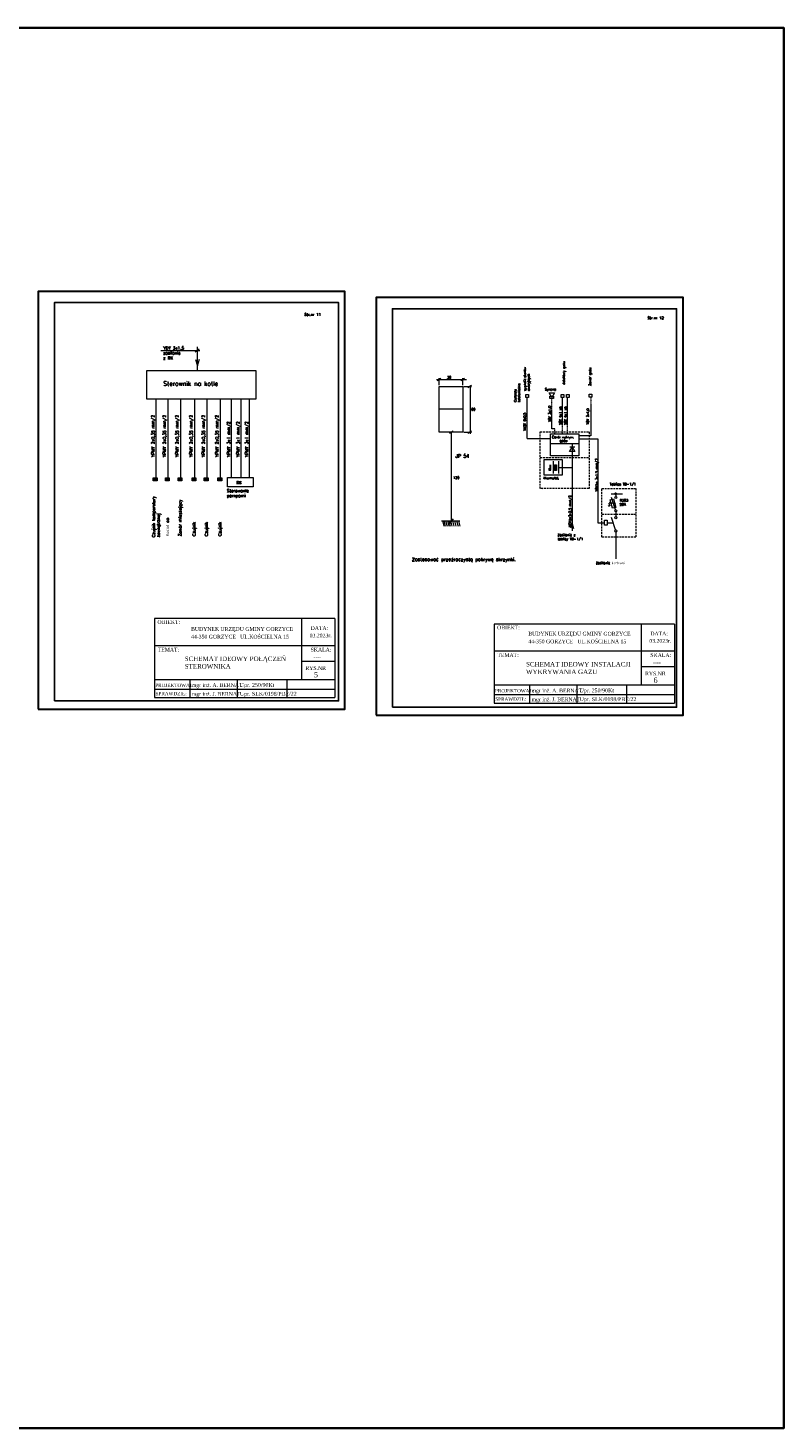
# Model space of a CAD drawing. Header units: millimetres. Extents: x 599892 to 1424040, y -105982 to -25022.
# Tile 25 of 25: x 608587 to 613563, y -34239 to -25022. Entities that reach past the tile are written whole.
import ezdxf
from ezdxf.enums import TextEntityAlignment as Align

# ---------------------------------------------------------------- set-up
doc = ezdxf.new("R2010")
doc.units = ezdxf.units.MM
doc.header["$MEASUREMENT"] = 0
doc.linetypes.add('CENTER', pattern=[0.6, 0.375, -0.075, 0.075, -0.075])
doc.linetypes.add('DASHED', pattern=[19.05, 12.7, -6.35])
doc.layers.get('0').update_dxf_attribs({"lineweight": 25})
doc.layers.add('!!Nie drukuj', color=5, linetype='Continuous', lineweight=30, plot=False)
for name, color, linetype, lineweight in [('ODGROMOWA', 1, 'Continuous', 25), ('schemat', 7, 'Continuous', 20), ('TABELKA', 7, 'Continuous', 25)]:
    doc.layers.add(name, color=color, linetype=linetype, lineweight=lineweight)
doc.styles.add('ROMANC', font='romanc')
doc.styles.add('ROMANT', font='romant')
doc.styles.add('TABELKA', font='TIMES.TTF')

msp = doc.modelspace()

# ---------------------------------------------------------------- hatches: boundary and pattern name
at = {"layer": 'schemat'}
for points in [[(609411.7, -28004.1), (609411.7, -27983.3), (609437.8, -27983.3), (609437.8, -28004.1)], [(609490.9, -28004.1), (609490.9, -27983.3), (609516.9, -27983.3), (609516.9, -28004.1)], [(609574.4, -28004.1), (609574.4, -27983.3), (609600.5, -27983.3), (609600.5, -28004.1)], [(609666.5, -28004.1), (609666.5, -27983.3), (609692.5, -27983.3), (609692.5, -28004.1)], [(609747.5, -28004.1), (609747.5, -27983.3), (609773.5, -27983.3), (609773.5, -28004.1)], [(609836.1, -28004.1), (609836.1, -27983.3), (609862.1, -27983.3), (609862.1, -28004.1)]]:
    msp.add_hatch(color=256, dxfattribs=at).paths.add_polyline_path(points)
h = msp.add_hatch(color=256, dxfattribs=at)
edge = h.paths.add_edge_path()
edge.add_ellipse((612454.1, -28088.3), major_axis=(4.47, 0), ratio=1, start_angle=0, end_angle=360)

# ---------------------------------------------------------------- linework, layer by layer
at = {"layer": '!!Nie drukuj', "color": 5, "linetype": 'Continuous', "lineweight": 30}
for points in [[(608653.2, -29506.3), (610673.2, -29506.3), (610673.2, -26756.3), (608653.2, -26756.3)], [(610878.4, -29547), (612898.4, -29547), (612898.4, -26797), (610878.4, -26797)]]:
    msp.add_lwpolyline(points, close=True, dxfattribs=at)
at = {"color": 0, "linetype": 'Continuous', "lineweight": 20}
for p, q in [((610606.3, -28910.3), (609419.3, -28910.3)), ((609419.3, -28910.3), (609419.3, -29429.9)), ((610386.3, -28910.3), (610386.3, -29313)), ((610606.3, -28910.3), (610606.3, -29429.9)), ((612842.1, -28946.3), (611655.1, -28946.3)), ((611655.1, -28946.3), (611655.1, -29465.9)), ((612622.1, -28946.3), (612622.1, -29348.9)), ((612842.1, -28946.3), (612842.1, -29465.9)), ((610606.3, -29089.7), (609419.3, -29089.7)), ((610606.3, -29192.4), (610386.3, -29192.4)), ((612842.1, -29125.7), (611655.1, -29125.7)), ((612842.1, -29228.3), (612622.1, -29228.3)), ((610606.3, -29312.8), (609419.3, -29312.8)), ((610487.6, -29312.8), (609419.3, -29312.8)), ((610605.8, -29376.8), (609419.3, -29376.8)), ((609652, -29312.8), (609652, -29429.9)), ((609964.1, -29312.8), (609964.1, -29429.9)), ((610291, -29312.8), (610291, -29429.9)), ((612842.1, -29348.7), (611655.1, -29348.7)), ((612723.4, -29348.7), (611655.1, -29348.7)), ((611887.8, -29348.7), (611887.8, -29465.9)), ((612199.9, -29348.7), (612199.9, -29465.9)), ((612526.8, -29348.7), (612526.8, -29465.9)), ((609419.3, -29429.9), (610606.3, -29429.9)), ((612841.6, -29412.7), (611655.1, -29412.7)), ((611655.1, -29465.9), (612842.1, -29465.9))]:
    msp.add_line(p, q, dxfattribs=at)
at = {"layer": 'ODGROMOWA', "linetype": 'Continuous', "lineweight": 35}
msp.add_lwpolyline([(599892.2, -25022.1), (613562.7, -25022.1), (613562.7, -34238.8), (599892.2, -34238.8)], close=True, dxfattribs=at)
at = {"layer": 'schemat', "color": 7, "linetype": 'Continuous'}
for p, q in [((609461.1, -27144.4), (609718.6, -27144.4)), ((609687.4, -27154.8), (609713.4, -27134)), ((609703, -27277), (609703, -27121)), ((609690, -27204.2), (609703, -27245.8)), ((609703, -27245.8), (609716, -27201.6)), ((611275, -27335.7), (611473, -27335.7)), ((611303, -27328.7), (611279.7, -27345)), ((611293.6, -27373), (611293.6, -27326.4)), ((611459, -27328.7), (611435.7, -27345)), ((611449.7, -27373), (611449.7, -27326.4)), ((611454.4, -27382.3), (611505.6, -27382.3)), ((611505.6, -27375.3), (611482.3, -27391.6)), ((611496.3, -27375.3), (611496.3, -27694.5)), ((609427.3, -27468.4), (609427.3, -27980.7)), ((609506.5, -27468.4), (609506.5, -27980.7)), ((609590.1, -27468.4), (609590.1, -27980.7)), ((609682.1, -27468.4), (609682.1, -27980.7)), ((609763.1, -27468.4), (609763.1, -27980.7)), ((609851.7, -27468.4), (609851.7, -27980.7)), ((609924.5, -27468.3), (609924.5, -27980.7)), ((609988.3, -27468.3), (609988.3, -27980.7)), ((610043.1, -27468.3), (610043.1, -27980.7)), ((611293.6, -27529.1), (611449.7, -27529.1)), ((611384.5, -27675.8), (611361.2, -27692.1)), ((611372.3, -27683.9), (611372.3, -28266.5)), ((611454.4, -27682.8), (611505.6, -27682.8)), ((611505.6, -27675.8), (611482.3, -27692.1)), ((612026.4, -27837.7), (612026.4, -27694.9)), ((612026.4, -27694.9), (612212.1, -27694.9)), ((612212.1, -27694.9), (612212.1, -27837.7)), ((612026.4, -27757.7), (612214.9, -27757.7)), ((612151.9, -27810.5), (612169.2, -27780.5)), ((612186.5, -27810.5), (612151.9, -27810.5)), ((612152.1, -27780.5), (612186.4, -27780.5)), ((612168, -27759.2), (612168, -28331.8)), ((612169.2, -27780.5), (612186.5, -27810.5)), ((612212.1, -27837.7), (612026.4, -27837.7)), ((612043.6, -27874.8), (612043.6, -27954.8)), ((612077.8, -27874.8), (612077.8, -27954.8)), ((612077.8, -27914.8), (612169.2, -27914.8)), ((612424.1, -28087.8), (612498.7, -28087.8)), ((612424.6, -28110.3), (612452.9, -28198.1)), ((612456.8, -28089.5), (612456.8, -28106.8)), ((612456.5, -28156.5), (612414.5, -28145.3)), ((611307.6, -28267.5), (611428.8, -28267.5)), ((611314.6, -28267.5), (611323.9, -28302.5)), ((611323.9, -28267.5), (611333.2, -28302.5)), ((611335.6, -28267.5), (611344.9, -28302.5)), ((611347.2, -28267.5), (611356.5, -28302.5)), ((611356.5, -28267.5), (611365.9, -28302.5)), ((611384.5, -28253.6), (611361.2, -28283.8)), ((611368.2, -28267.5), (611377.5, -28302.5)), ((611379.8, -28267.5), (611389.2, -28302.5)), ((611393.8, -28267.5), (611403.1, -28302.5)), ((611407.8, -28267.5), (611417.1, -28302.5)), ((611419.4, -28267.5), (611428.8, -28302.5)), ((612168, -28280.4), (612158.6, -28314.9)), ((612168, -28286.7), (612177.4, -28318)), ((612336.9, -28280.1), (612380.8, -28280.1)), ((612399.6, -28280.1), (612436.7, -28280.1)), ((612424.6, -28242.5), (612452.9, -28330.3)), ((612456.8, -28207.9), (612456.8, -28239)), ((612456.1, -28340), (612456.1, -28517.7))]:
    msp.add_line(p, q, dxfattribs=at)
at = {"layer": 'schemat', "color": 7, "linetype": 'CENTER'}
for q in [(611871.7, -27454.9), (612027.3, -27725.3)]:
    msp.add_line((611871.7, -27725.3), q, dxfattribs=at)
at = {"layer": 'schemat', "color": 7, "linetype": 'DASHED'}
for p, q in [((611958.7, -27849.8), (612280.2, -27849.8)), ((611970.2, -28058.8), (611970.3, -28058.8)), ((612363.7, -28222.8), (612587.5, -28222.8))]:
    msp.add_line(p, q, dxfattribs=at)
at = {"layer": 'schemat', "color": 7, "linetype": 'Continuous'}
for points in [[(609368.8, -27465.3), (609368.8, -27276.3), (610086.1, -27276.3), (610086.1, -27465.3)], [(611294.2, -27683.9), (611294.2, -27381.9), (611448.7, -27381.9), (611448.7, -27683.9)], [(611864.5, -27454.9), (611864.5, -27435.2), (611882.1, -27435.2), (611882.1, -27454.9)], [(612033.7, -27454.5), (612016.3, -27424.3), (612051.2, -27424.3)], [(612021.4, -27460.7), (612021.4, -27446.8), (612046.1, -27446.8), (612046.1, -27460.7)], [(612096.3, -27454.9), (612096.3, -27435.2), (612113.9, -27435.2), (612113.9, -27454.9)], [(612130.2, -27454.9), (612130.2, -27435.2), (612147.7, -27435.2), (612147.7, -27454.9)], [(612279.5, -27453.2), (612279.5, -27433.4), (612297, -27433.4), (612297, -27453.2)], [(611983.6, -27966.2), (611983.6, -27863.4), (612103.5, -27863.4), (612103.5, -27966.2)], [(612052.1, -27934.8), (612052.1, -27897.6), (612066.4, -27897.6), (612066.4, -27934.8)], [(609411.7, -28004.1), (609411.7, -27983.3), (609437.8, -27983.3), (609437.8, -28004.1)], [(609490.9, -28004.1), (609490.9, -27983.3), (609516.9, -27983.3), (609516.9, -28004.1)], [(609574.4, -28004.1), (609574.4, -27983.3), (609600.5, -27983.3), (609600.5, -28004.1)], [(609666.5, -28004.1), (609666.5, -27983.3), (609692.5, -27983.3), (609692.5, -28004.1)], [(609747.5, -28004.1), (609747.5, -27983.3), (609773.5, -27983.3), (609773.5, -28004.1)], [(609836.1, -28004.1), (609836.1, -27983.3), (609862.1, -27983.3), (609862.1, -28004.1)], [(612433.7, -28184.3), (612418.5, -28127.5), (612441.5, -28121.3), (612456.7, -28178.1)], [(612380.8, -28295.8), (612380.8, -28261.3), (612399.6, -28261.3), (612399.6, -28295.8)]]:
    msp.add_lwpolyline(points, close=True, dxfattribs=at)
at = {"layer": 'schemat', "color": 7, "linetype": 'CENTER'}
for points in [[(612053.8, -27692.7), (612053.8, -27660.2), (612033.7, -27660.2), (612033.7, -27460.7)], [(612103.9, -27692.7), (612103.9, -27454.5)], [(612137.7, -27692.7), (612137.7, -27454.5)], [(612290.6, -27453.6), (612290.6, -27707.9), (612212.8, -27707.9)]]:
    msp.add_lwpolyline(points, dxfattribs=at)
at = {"layer": 'schemat', "color": 7, "linetype": 'DASHED'}
for points in [[(611958.7, -28054), (611958.7, -27681), (612280.2, -27681), (612280.2, -28054)], [(612363.7, -28373.8), (612363.7, -28054), (612587.5, -28054), (612587.5, -28373.8)]]:
    msp.add_lwpolyline(points, close=True, dxfattribs=at)
at = {"layer": 'schemat', "color": 7, "linetype": 'Continuous'}
for points in [[(612340.6, -28280.4), (612340.6, -27729.1), (612212.1, -27729.1)], [(612028, -27934.8), (612017.8, -27934.8), (612017.8, -27919)]]:
    msp.add_lwpolyline(points, dxfattribs=at)
at = {"layer": 'schemat'}
msp.add_lwpolyline([(609900.5, -27982.4), (610069.2, -27982.4), (610069.2, -28041.7), (609900.5, -28041.7)], close=True, dxfattribs=at)
at = {"layer": 'schemat', "linetype": 'DASHED'}
msp.add_lwpolyline([(612449.6, -28088.3, 1), (612458.5, -28088.3, 1), (612449.6, -28088.3)], format="xyb", close=True, dxfattribs=at)
at = {"layer": 'schemat', "color": 7, "linetype": 'Continuous'}
for centre in [(612456, -28113.4), (612456, -28201.2), (612456, -28245.6), (612456, -28333.4)]:
    msp.add_circle(centre, 7.01, dxfattribs=at)
at = {"layer": 'schemat', "linetype": 'DASHED'}
msp.add_circle((612454.1, -28088.3), 4.47, dxfattribs=at)
at = {"layer": 'schemat', "color": 7, "linetype": 'Continuous'}
for points in [[(612017.8, -27934.8), (612017.8, -27897.6), (612032.1, -27934.8), (612032.1, -27897.6)], [(612052.1, -27934.8), (612052.1, -27897.6), (612066.4, -27934.8), (612066.4, -27897.6)]]:
    msp.add_solid(points, dxfattribs=at)
at = {"layer": 'TABELKA', "linetype": 'Continuous'}
for points in [[(608760.6, -29452.6), (610630.9, -29452.6), (610630.9, -26829.9), (608760.6, -26829.9)], [(610985.9, -29493.3), (612856.2, -29493.3), (612856.2, -26870.6), (610985.9, -26870.6)]]:
    msp.add_lwpolyline(points, close=True, dxfattribs=at)

# ---------------------------------------------------------------- texts
at = {"color": 0, "lineweight": 20, "style": 'TABELKA'}
for s, height, width, p in [('OBIEKT:', 25, 0.9, (609439, -28920.6)), ('44-350 GORZYCE   UL.KOŚCIELNA 15', 25, 0.9, (609660.1, -29016.9)), ('BUDYNEK URZĘDU GMINY GORZYCE', 25, 0.9, (609660.1, -28966.2)), ('03.2023r.', 25, 0.9, (610440.7, -29008.6)), ('DATA:', 25, 0.9, (610447.3, -28960.4)), ('OBIEKT:', 25, 0.9, (611674.8, -28956.6)), ('BUDYNEK URZĘDU GMINY GORZYCE', 25, 0.9, (611879.9, -28997.2)), ('DATA:', 25, 0.9, (612683.1, -28996.3)), ('TEMAT:', 25, 0.9, (609440.8, -29102.2)), ('SKALA:', 25, 0.9, (610447.3, -29102.2)), ('44-350 GORZYCE   UL.KOŚCIELNA 15', 25, 0.9, (611879.9, -29048)), ('03.2023r.', 25, 0.9, (612676.5, -29044.6)), ('----', 25, 0.9, (610465.2, -29150.4)), ('TEMAT:', 25, 0.9, (611676.6, -29138.1)), ('SKALA:', 25, 0.9, (612683.1, -29138.1)), ('----', 25, 0.9, (612701, -29186.4)), ('RYS.NR', 25, 0.9, (610412.7, -29223.5)), ('RYS.NR', 25, 0.9, (612648.5, -29259.5)), ('PROJEKTOWAŁ:', 22.5, 0.9, (609424.9, -29338.1)), ('SPRAWDZIŁ:', 22.5, 0.9, (609427, -29392.8)), ('mgr inż. A. BERNAT', 25, 0.9, (609665.6, -29335.5)), ('mgr inż. J. BERNAT', 25, 0.9, (609665.6, -29393.5)), ('Upr. 250/90Kt', 25, 0.85, (609981.1, -29334.5)), ('Upr. SLK/0198/PBE/22', 25, 0.85, (609981.1, -29392.5)), ('PROJEKTOWAŁ:', 22.5, 0.9, (611660.7, -29374.1)), ('mgr inż. A. BERNAT', 25, 0.9, (611901.4, -29371.4)), ('Upr. 250/90Kt', 25, 0.85, (612216.9, -29370.4)), ('SPRAWDZIŁ:', 22.5, 0.9, (611662.9, -29428.8)), ('mgr inż. J. BERNAT', 25, 0.9, (611901.4, -29429.5)), ('Upr. SLK/0198/PBE/22', 25, 0.85, (612216.9, -29428.5))]:
    msp.add_text(s, height=height, dxfattribs=dict(at, width=width)).set_placement(p, align=Align.TOP_LEFT)
for s, p in [('5', (610468.5, -29261.8)), ('6', (612704.3, -29297.8))]:
    msp.add_text(s, height=35, dxfattribs=at).set_placement(p, align=Align.TOP_LEFT)
at = {"color": 0, "char_height": 30, "width": 715.578, "attachment_point": 1, "style": 'TABELKA'}
for s, insert in [('SCHEMAT IDEOWY POŁĄCZEŃ STEROWNIKA', (609618.5, -29159.8)), ('SCHEMAT IDEOWY INSTALACJI\\PWYKRYWANIA GAZU', (611865, -29195.6))]:
    msp.add_mtext(s, dxfattribs=dict(at, insert=insert))
at = {"layer": 'schemat', "color": 7, "linetype": 'Continuous'}
for s, height, style, p in [('Str.nr 11', 17.67, 'ROMANC', (610405.7, -26917.5)), ('Str.nr 12', 17.67, 'ROMANC', (612663.9, -26940)), ('YDY 3x1,5', 20, 'ROMANT', (609476.7, -27139.2)), ('zasilanie', 20, 'ROMANT', (609476.7, -27171.6)), ('z RK', 20, 'ROMANT', (609476.7, -27203.9)), ('Sterownik na kotle', 28.8, 'ROMANT', (609477.2, -27377.7)), ('30', 16.2, 'ROMANC', (611345.1, -27330.6)), ('Syrena', 16.2, 'ROMANC', (611989, -27408.9)), ('60', 16.2, 'ROMANC', (611503.6, -27540.3)), ('Centr.wykryw.', 16.2, 'ROMANC', (612035.2, -27723.4)), ('gazu', 16.2, 'ROMANC', (612085.7, -27746.9)), ('JP 54', 22.68, 'ROMANC', (611401, -27850.8)), ('RK', 20, 'ROMANT', (609957.3, -28024.6)), ('120', 16.2, 'ROMANC', (611384.7, -27989.9)), ('Akumulat.', 16.2, 'ROMANC', (611978.2, -27992.9)), ('Tablica TB-1/1', 16.2, 'ROMANC', (612415.8, -28033.1)), ('Sterowanie', 20, 'ROMANT', (609895.7, -28078.4)), ('pompami', 20, 'ROMANT', (609895.7, -28110.8)), ('3', 16.2, 'ROMANC', (612404, -28169.6)), ('20A', 16, 'ROMANT', (612481, -28166)), ('R303', 16, 'ROMANT', (612481, -28140.1)), ('tablicy TB-1/1', 16.2, 'ROMANC', (612072.2, -28393.7)), ('Zasilanie z', 16.2, 'ROMANC', (612072.2, -28367.5)), ('Zastosować przeźroczystą pokrywę skrzynki.', 22.68, 'ROMANC', (611113.4, -28531.8)), ('Zasilanie kotłowni', 16.2, 'ROMANC', (612323.6, -28552))]:
    msp.add_text(s, height=height, dxfattribs=dict(at, style=style)).set_placement(p)
for s, height, style, p in [('sygnaliz.stanów', 15.3, 'ROMANC', (611864.3, -27410.9)), ('detektory gazu', 15.3, 'ROMANC', (612120.8, -27369.4)), ('Zawór gazu ', 15.3, 'ROMANC', (612293.2, -27377.7)), ('telefoniczna', 15.3, 'ROMANC', (611826.1, -27484.4)), ('awaryjnych', 15.3, 'ROMANC', (611889.1, -27410.9)), ('Centrala ', 15.3, 'ROMANC', (611801.3, -27484.4)), ('YDY 3x1,0', 15.3, 'ROMANC', (612027.2, -27614.6)), ('YDY 4x1 wk', 15.3, 'ROMANC', (612097.2, -27633.6)), ('YDY 4x1 wk', 15.3, 'ROMANC', (612131.1, -27633.6)), ('YDY 2x4,0', 15.3, 'ROMANC', (612278.8, -27631.9)), ('YPMY 2x0,35 mm/2', 20, 'ROMANT', (609419.5, -27845.5)), ('YPMY 2x0,35 mm/2', 20, 'ROMANT', (609494.9, -27845.5)), ('YPMY 2x0,35 mm/2', 20, 'ROMANT', (609578.4, -27845.5)), ('YPMY 2x0,35 mm/2', 20, 'ROMANT', (609670.5, -27845.5)), ('YPMY 2x0,35 mm/2', 20, 'ROMANT', (609751.5, -27845.5)), ('YPMY 2x0,35 mm/2', 20, 'ROMANT', (609840.1, -27845.5)), ('YPMY 3x1 mm/2', 20, 'ROMANT', (609917.1, -27845.5)), ('YPMY 3x1 mm/2', 20, 'ROMANT', (609979.7, -27845.5)), ('YPMY 3x1 mm/2', 20, 'ROMANT', (610035.7, -27845.5)), ('YKSY 6x0,5', 15.3, 'ROMANC', (611863.7, -27672.4)), ('YDYźo 3x1,5 mm/2', 16.2, 'ROMANC', (612337.6, -28073.7)), ('Czujnik temperatury', 20, 'ROMANT', (609423.4, -28374.5)), ('Zawór mieszający', 20, 'ROMANT', (609598.1, -28367.8)), ('YDYźo3x2,5 mm/2', 16.2, 'ROMANC', (612162.8, -28305.7)), ('zewnętrznej', 20, 'ROMANT', (609455.7, -28374.5)), ('Kocioł co', 20, 'ROMANT', (609514.6, -28367.8)), ('Czujnik', 20, 'ROMANT', (609690.2, -28367.8)), ('Czujnik', 20, 'ROMANT', (609771.2, -28367.8)), ('Czujnik', 20, 'ROMANT', (609859.7, -28367.8))]:
    msp.add_text(s, height=height, rotation=90, dxfattribs=dict(at, style=style)).set_placement(p)

doc.saveas('drawing.dxf')
